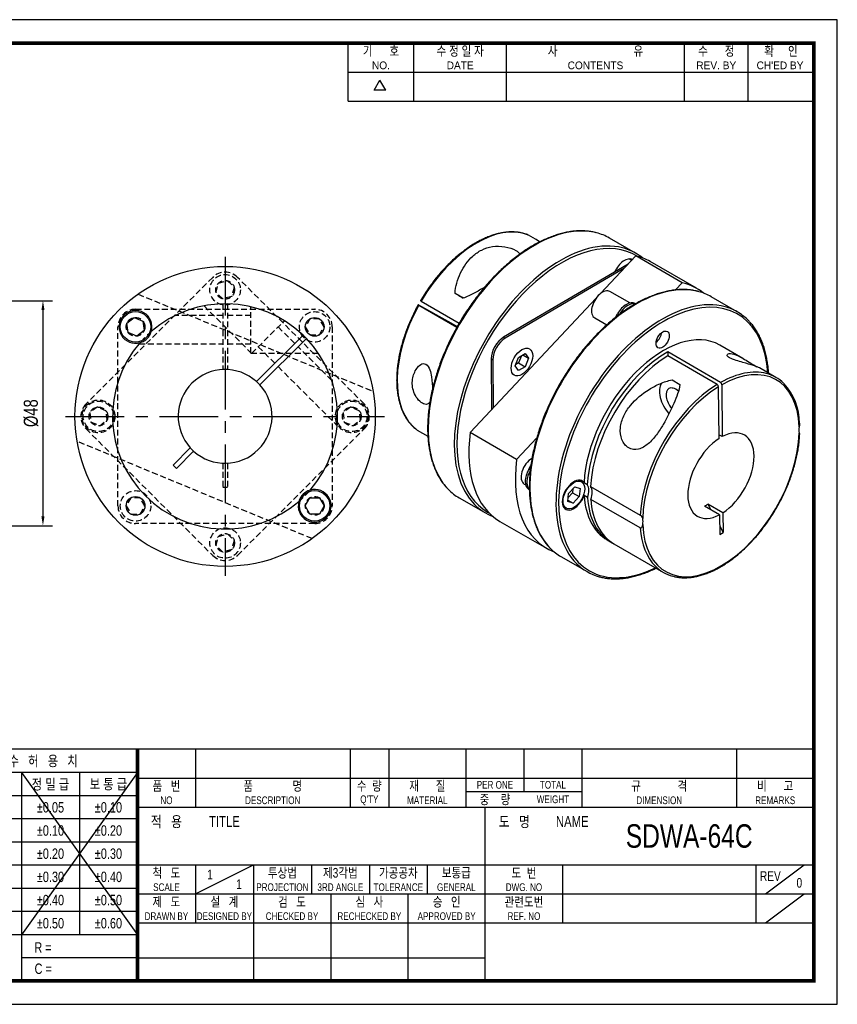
# Model space of a CAD drawing. Header units: millimetres. Extents: x 0 to 297, y 0 to 210.
# Tile 2 of 2: x 123 to 297, y 0 to 210. Entities that reach past the tile are written whole.
import ezdxf
from ezdxf.enums import TextEntityAlignment as Align

# ---------------------------------------------------------------- set-up
doc = ezdxf.new("R2010")
doc.units = ezdxf.units.MM
doc.header["$LTSCALE"] = 10
for name, pattern in [('CENTER', [2, 1.25, -0.25, 0.25, -0.25]), ('CENTER2', [1.125, 0.75, -0.125, 0.125, -0.125]), ('DASHED', [0.75, 0.5, -0.25]), ('HIDDEN', [0.375, 0.25, -0.125]), ('HIDDEN2', [0.1875, 0.125, -0.0625]), ('PHANTOM2', [1.25, 0.625, -0.125, 0.125, -0.125, 0.125, -0.125])]:
    doc.linetypes.add(name, pattern=pattern)
doc.layers.get('0').update_dxf_attribs({"linetype": 'CONTINUOUS'})
doc.layers.get('Defpoints').update_dxf_attribs({"linetype": 'CONTINUOUS'})
for name, color, linetype in [('BM', 2, 'CONTINUOUS'), ('C', 1, 'CENTER2'), ('CT', 1, 'CENTER'), ('D', 7, 'CONTINUOUS'), ('DIM', 7, 'CONTINUOUS'), ('H', 3, 'HIDDEN'), ('HD', 4, 'DASHED'), ('P', 4, 'PHANTOM2')]:
    doc.layers.add(name, color=color, linetype=linetype)
doc.styles.get("Standard").update_dxf_attribs({"font": 'Gulim.ttf', "width": 0.8, "height": 3})
doc.dimstyles.new('LIM', dxfattribs={"dimtxt": 2, "dimasz": 2, "dimexe": 2, "dimexo": 1, "dimgap": 1, "dimtad": 1, "dimdec": 3, "dimzin": 9, "dimdsep": 46, "dimtxsty": 'Standard', "dimcen": 3, "dimclrd": 1, "dimclre": 1, "dimadec": 0, "dimazin": 0, "dimtfac": 1, "dimtdec": 3, "dimtmove": 0, "dimatfit": 3, "dimfxl": 0, "dimtolj": 1, "dimtzin": 0, "dimarcsym": 0})

# ---------------------------------------------------------------- blocks, each defined once
blk = doc.blocks.new('*D27')
at = {"layer": 'Defpoints', "color": 0}
for p in [(101.78, 150.07), (101.78, 102.08), (127.67, 102.08)]:
    blk.add_point(p, dxfattribs=at)
at = {"layer": 'DIM', "color": 1, "lineweight": -2}
for p, q in [((102.78, 150.07), (129.67, 150.07)), ((127.67, 148.07), (127.67, 104.08)), ((102.78, 102.08), (129.67, 102.08))]:
    blk.add_line(p, q, dxfattribs=at)
at = {"layer": 'DIM', "color": 1}
for points in [[(127.34, 148.07), (128, 148.07), (127.67, 150.07)], [(127.34, 104.08), (128, 104.08), (127.67, 102.08)]]:
    blk.add_solid(points, dxfattribs=at)
at = {"layer": 'DIM', "color": 0, "insert": (125.13, 126.08), "char_height": 3, "attachment_point": 5, "rotation": 90}
blk.add_mtext('\\A1;%%c48', dxfattribs=at)

msp = doc.modelspace()

# ---------------------------------------------------------------- linework, layer by layer
for p, q in [((192.71392, 192.64074), (192.71392, 205)), ((206.72109, 192.64074), (206.72109, 205)), ((226.49591, 192.64074), (226.49591, 205)), ((264.39765, 192.64074), (264.39765, 205)), ((277.99284, 192.64074), (277.99284, 205)), ((192.71392, 198.82037), (291.58802, 198.82037)), ((198.25647, 194.97648), (199.49239, 197.11716)), ((200.72832, 194.97648), (199.49239, 197.11716)), ((200.72832, 194.97648), (198.25647, 194.97648)), ((192.71392, 192.64074), (291.58802, 192.64074)), ((147.8086, 54.43705), (95.07575, 54.43705)), ((292, 54.43705), (147.8086, 54.43705)), ((147.8086, 54.43705), (147.8086, 5)), ((160.16787, 54.43705), (160.16787, 42.07779)), ((193.1259, 54.43705), (193.1259, 42.07779)), ((201.36541, 54.43705), (201.36541, 42.07779)), ((217.84443, 54.43705), (217.84443, 42.07779)), ((230.20369, 54.43705), (230.20369, 45.37359)), ((242.56295, 54.43705), (242.56295, 42.07779)), ((275.52098, 54.43705), (275.52098, 42.07779)), ((147.8086, 49.42948), (95.07575, 49.42948)), ((147.8086, 49.42948), (123.09008, 14.82355)), ((123.09008, 49.42948), (147.8086, 14.82355)), ((123.09008, 49.42948), (123.09008, 5)), ((135.44934, 49.42948), (135.44934, 14.82355)), ((147.8086, 48.25742), (292, 48.25742)), ((147.8086, 44.48577), (95.07575, 44.48577)), ((217.84443, 45.37359), (242.56295, 45.37359)), ((147.8086, 42.07779), (292, 42.07779)), ((221.96418, 5), (221.96418, 42.07779)), ((147.8086, 39.54207), (95.07575, 39.54207)), ((147.8086, 34.59837), (95.07575, 34.59837)), ((147.8086, 29.65466), (95.07575, 29.65466)), ((147.8086, 29.71852), (292, 29.71852)), ((160.16787, 23.53889), (172.52713, 29.71852)), ((160.16787, 29.71852), (160.16787, 17.35926)), ((172.52713, 29.71852), (172.52713, 5)), ((184.88639, 29.71852), (184.88639, 23.53889)), ((197.24565, 29.71852), (197.24565, 23.53889)), ((209.60492, 29.71852), (209.60492, 23.53889)), ((238.4432, 29.71852), (238.4432, 17.35926)), ((279.64074, 29.71852), (279.64074, 17.35926)), ((281.70061, 23.53889), (289.94012, 29.71852)), ((147.8086, 24.71096), (95.07575, 24.71096)), ((147.8086, 23.53889), (221.96418, 23.53889)), ((189.00615, 23.53889), (189.00615, 5)), ((205.48516, 23.53889), (205.48516, 5)), ((221.96418, 23.53889), (292, 23.53889)), ((281.70061, 17.35926), (289.94012, 23.53889)), ((147.8086, 19.76725), (95.07575, 19.76725)), ((147.8086, 17.35926), (292, 17.35926)), ((147.8086, 14.82355), (95.07575, 14.82355)), ((147.8086, 9.87984), (123.09008, 9.87984)), ((147.8086, 9.87984), (221.96418, 9.87984))]:
    msp.add_line(p, q)
msp.add_lwpolyline([(297, 210), (0, 210), (0, 0), (297, 0)], close=True)
msp.add_lwpolyline([(292, 205, 0.8, 0.8, 0), (5, 205, 0.8, 0.8, 0), (5, 5, 0.8, 0.8, 0), (292, 5, 0.8, 0.8, 0)], format="xyseb", close=True)
at = {"const_width": 0.82395}
msp.add_lwpolyline([(147.8086, 5), (147.8086, 54.43705)], dxfattribs=at)
at = {"layer": 'BM', "linetype": 'Continuous'}
for p, q in [((231.13259, 164.07502), (230.88427, 164.17031)), ((233.63993, 162.6389), (231.16486, 164.06789)), ((232.87822, 163.11291), (233.6709, 162.65526)), ((253.97564, 160.22335), (248.41306, 163.4349)), ((254.03634, 159.61682), (246.51001, 151.58252)), ((263.93584, 153.90135), (254.03634, 159.61682)), ((252.38751, 157.85671), (225.85548, 142.27107)), ((253.15454, 158.6755), (252.61564, 158.98663)), ((266.9864, 152.71158), (257.08691, 158.42706)), ((251.52969, 156.94099), (226.20904, 142.06695)), ((262.49256, 152.36065), (263.93584, 153.90135)), ((217.22023, 150.60889), (215.55871, 151.56817)), ((252.74682, 149.58736), (248.53803, 152.0173)), ((207.72604, 149.16007), (214.58876, 145.33499)), ((207.8071, 149.10924), (215.92089, 144.42474)), ((208.30272, 149.97775), (216.41477, 145.29425)), ((245.5655, 150.57427), (218.74366, 121.94217)), ((254.03481, 149.42092), (253.9158, 149.48963)), ((253.9158, 149.48963), (254.03692, 149.42212)), ((275.66024, 147.70374), (270.09767, 150.91529)), ((249.69416, 146.46013), (250.16594, 147.28686)), ((250.5195, 147.08274), (250.16594, 147.28686)), ((145.55835, 145.25112), (147.14505, 146.46864)), ((145.8194, 143.26823), (145.55835, 145.25112)), ((147.14505, 146.46864), (148.99281, 145.70327)), ((148.99281, 145.70327), (149.25387, 143.72038)), ((214.58876, 145.33499), (215.98066, 144.53137)), ((245.28803, 146.38814), (247.85353, 144.90694)), ((147.66716, 142.50286), (145.8194, 143.26823)), ((149.25387, 143.72038), (147.66716, 142.50286)), ((173.20666, 132.80965), (182.82841, 142.4314)), ((183.53552, 141.72429), (173.91377, 132.10254)), ((183.11132, 142.7143), (182.82841, 142.4314)), ((183.53552, 141.72429), (183.81842, 142.00719)), ((225.85548, 142.27107), (226.20904, 142.06695)), ((229.0523, 137.96859), (230.46646, 138.79931)), ((230.46646, 138.79931), (231.18423, 137.80668)), ((272.12224, 132.62773), (260.85567, 139.13249)), ((260.85567, 139.13249), (260.86195, 138.30527)), ((276.87869, 137.76266), (271.94309, 140.61223)), ((223.22707, 137.66509), (223.30943, 126.8161)), ((223.22707, 137.66509), (223.58063, 137.46097)), ((223.58063, 137.46097), (223.6586, 127.18884)), ((228.35591, 136.14524), (229.0523, 137.96859)), ((229.07362, 136.79982), (228.47063, 136.44561)), ((229.65529, 138.32281), (229.07362, 136.79982)), ((229.07362, 136.79982), (230.48783, 135.98333)), ((229.97003, 138.50769), (231.18423, 137.80668)), ((231.18423, 137.80668), (230.48783, 135.98333)), ((271.41516, 132.21238), (260.8557, 138.30888)), ((229.07367, 135.15261), (228.35591, 136.14524)), ((230.48783, 135.98333), (229.07367, 135.15261)), ((283.91676, 133.69923), (280.38472, 135.73845)), ((261.76375, 133.15395), (263.42527, 132.19467)), ((271.78444, 120.6625), (271.70047, 131.72384)), ((272.40755, 132.1392), (272.49152, 121.07786)), ((207.43487, 122.48388), (209.71679, 121.16641)), ((228.64315, 116.2267), (218.74366, 121.94217)), ((228.64315, 116.2267), (232.94471, 120.81858)), ((272.49152, 121.07786), (271.77816, 121.48972)), ((159.08221, 118.6852), (155.41409, 115.01708)), ((159.78932, 117.97809), (156.1212, 114.30997)), ((155.41409, 115.01708), (156.1212, 114.30997)), ((231.24139, 114.12382), (231.68414, 114.89968)), ((231.56465, 113.93719), (231.24139, 114.12382)), ((242.47693, 111.42754), (241.82741, 111.80254)), ((230.27025, 110.96952), (230.57227, 110.79515)), ((231.25768, 109.82208), (231.365, 109.76012)), ((239.72249, 108.94364), (241.02428, 110.33329)), ((240.65091, 109.93471), (240.56716, 109.09878)), ((241.02428, 110.33329), (242.15372, 110.00261)), ((242.15372, 110.00261), (241.98137, 108.28228)), ((243.00525, 111.26483), (243.71235, 110.85659)), ((244.41946, 110.44834), (254.97892, 104.35183)), ((183.58987, 106.30199), (184.58987, 108.03404)), ((184.58987, 108.03404), (186.58987, 108.03404)), ((186.58987, 108.03404), (187.58987, 106.30199)), ((216.41306, 108.00928), (221.97564, 104.79772)), ((239.55014, 107.22331), (239.72249, 108.94364)), ((240.67958, 106.89263), (239.55014, 107.22331)), ((239.58058, 107.52714), (240.67958, 106.89263)), ((240.56716, 109.09878), (239.63874, 108.1077)), ((240.56716, 109.09878), (241.98137, 108.28228)), ((241.98137, 108.28228), (240.67958, 106.89263)), ((243.73332, 108.09498), (243.02621, 108.50323)), ((254.99988, 101.59022), (244.44042, 107.68673)), ((184.58987, 104.56993), (183.58987, 106.30199)), ((187.58987, 106.30199), (186.58987, 104.56993)), ((238.57741, 106.17338), (239.22693, 105.79838)), ((271.90769, 104.42478), (268.72103, 106.2646)), ((272.61477, 104.84014), (269.42811, 106.67996)), ((269.42811, 106.67996), (270.0595, 105.49183)), ((186.58987, 104.56993), (184.58987, 104.56993)), ((225.08691, 103.00143), (234.9864, 97.28596)), ((271.90769, 104.42478), (271.9397, 100.20784)), ((272.61477, 104.84014), (272.64678, 100.6232)), ((271.92626, 101.97905), (272.64678, 100.6232)), ((247.94309, 99.04301), (248.65019, 98.63477)), ((271.9397, 100.20784), (272.64678, 100.6232)), ((249.3573, 98.22652), (259.91676, 92.13001)), ((238.09767, 95.48966), (243.66024, 92.27811))]:
    msp.add_line(p, q, dxfattribs=at)
at = {"layer": 'BM', "linetype": 'HIDDEN2'}
msp.add_line((181.34814, 140.95113), (177.81261, 144.48666), dxfattribs=at)
at = {"layer": 'BM', "linetype": 'Continuous'}
for centre, radius in [((166.49799, 125.39387), 32), ((147.40611, 144.48575), 3.25), ((185.58987, 144.48575), 2), ((185.58987, 106.30199), 3.25), ((147.40611, 106.30199), 2)]:
    msp.add_circle(centre, radius, dxfattribs=at)
for centre, radius, start, end in [((166.49799, 125.39387), 24, 46.1937484, 130.9414808), ((147.40611, 144.48575), 3.5, 344.0332016, 285.9667984), ((147.40611, 144.48575), 3.5, 327.8180877, 344.0332016), ((166.49799, 125.39387), 24, 139.0585192, 310.9414808), ((147.40611, 144.48575), 3.5, 285.9667984, 302.1819123), ((147.40611, 144.48575), 3.5, 302.1819123, 327.8180877), ((166.49799, 125.39387), 24, 43.8062516, 46.1937484), ((166.49799, 125.39387), 24, 319.0585192, 43.8062516), ((166.49799, 125.39387), 10, 47.865984, 222.134016), ((166.49799, 125.39387), 10, 42.134016, 47.865984), ((271.77864, 132.09948), 0.63017, 3.61358, 56.9577904), ((276.1949, 123.79008), 12.76295, 0.6234957, 42.5374429), ((166.49799, 125.39387), 10, 227.865984, 42.134016), ((271.07156, 131.68413), 0.63017, 3.613583, 56.9577875), ((166.49799, 125.39387), 10, 222.134016, 227.865984), ((185.58987, 106.30199), 3.5, 164.0332016, 105.9667984), ((185.58987, 106.30199), 3.5, 122.1819123, 147.8180877), ((185.58987, 106.30199), 3.5, 105.9667984, 122.1819123), ((185.58987, 106.30199), 3.5, 147.8180877, 164.0332016), ((254.33949, 103.33118), 1.20441, 12.1852324, 57.9332174)]:
    msp.add_arc(centre, radius, start, end, dxfattribs=at)
at = {"layer": 'BM', "linetype": 'HIDDEN2'}
msp.add_arc((147.40611, 144.48575), 3.5, 297.52838, 302.1819123, dxfattribs=at)
at = {"layer": 'BM', "linetype": 'Continuous'}
for centre, major_axis, ratio, start_param, end_param in [((232.41306, 135.72209), (-16, -27.71281), 0.577350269, 3.30103496, 6.123223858), ((220.15655, 142.79839), (12, 20.78461), 0.577350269, 0.07956117, 1.558688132), ((232.41306, 135.72209), (-16, -27.71281), 0.577350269, 3.141592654, 3.30103496), ((237.97564, 132.51054), (16, 27.71281), 0.577350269, 0.159457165, 2.981677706), ((238.25848, 132.34724), (-15.8, -27.3664), 0.577350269, 3.12324265, 6.283185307), ((237.97564, 132.51054), (16, 27.71281), 0.577350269, 0, 0.159457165), ((237.97564, 132.51054), (16, 27.71281), 0.577350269, 6.185804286, 6.283185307), ((241.08691, 130.71425), (-16, -27.71281), 0.577350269, 3.141592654, 3.317695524), ((251.64016, 155.79705), (-1.75, -3.03109), 0.577350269, 3.176194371, 4.903552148), ((254.09767, 123.20248), (-16, -27.71281), 0.577350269, 3.292253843, 6.131366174), ((250.9864, 124.99877), (-16, -27.71281), 0.577350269, 3.044211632, 3.317695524), ((218.84059, 149.72235), (-4.34267, 2.47815), 0.007125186, -1.201565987, -0.701007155), ((218.84059, 149.72235), (2.6056, -1.48689), 0.007125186, 2.227261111, 4.04449323), ((259.66024, 119.99092), (16, 27.71281), 0.577350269, 0.151058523, 2.991159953), ((246.91303, 149.20272), (1.625, 2.81458), 0.577350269, 0, 3.141592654), ((254.09767, 123.20248), (-16, -27.71281), 0.577350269, 3.141592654, 3.292253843), ((220.15655, 142.79839), (-12, -20.78461), 0.577350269, 4.741950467, 6.22107743), ((259.94309, 119.82762), (-15.8, -27.3664), 0.577350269, 2.433330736, 6.283185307), ((252.05723, 146.23271), (-1.875, -3.2476), 0.577350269, 3.1503193, 4.721115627), ((252.41079, 146.02859), (-1.875, -3.2476), 0.577350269, 3.302088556, 4.721115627), ((259.66024, 119.99092), (16, 27.71281), 0.577350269, 0, 0.151058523), ((259.66024, 119.99092), (16, 27.71281), 0.577350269, 6.131473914, 6.283185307), ((215.86688, 144.51128), (2.6056, -1.48689), 0.007125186, 1.541055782, 4.742038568), ((259.94309, 119.82762), (-12, -20.78461), 0.577350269, 3.141592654, 5.435679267), ((258.17017, 142.70341), (1, 1.73205), 0.577350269, 4.074165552, 5.350612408), ((225.87862, 139.22269), (1.875, 3.2476), 0.577350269, 0.79412481, 2.364921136), ((226.23218, 139.01856), (1.875, 3.2476), 0.577350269, 0.79412481, 2.364921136), ((260.65019, 119.41938), (12, 20.78461), 0.577350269, 0.773289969, 2.294086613), ((261.3573, 119.01113), (12, 20.78461), 0.577350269, 0.81495965, 2.294086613), ((272.19961, 112.75132), (-11.8, -20.4382), 0.577350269, 2.397829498, 3.914529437), ((271.91676, 112.91462), (-12, -20.78461), 0.577350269, 3.301079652, 3.914882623), ((271.91676, 112.91462), (-12, -20.78461), 0.577350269, 2.994441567, 3.301079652), ((262.6245, 128.7236), (2.53251, -4.31119), 0.572290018, 3.420258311, 5.040157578), ((271.91676, 112.91462), (-12, -20.78461), 0.577350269, 3.956552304, 5.435679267), ((272.19961, 112.75132), (11.8, 20.4382), 0.577350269, 0.815312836, 2.332012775), ((262.6245, 128.7236), (-1.51951, 2.58672), 0.572290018, 0, 1.873792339), ((262.6245, 128.7236), (-1.51951, 2.58672), 0.572290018, 5.244689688, 6.283185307), ((241.08691, 130.71425), (16, 27.71281), 0.577350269, 2.197544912, 3.141592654), ((272.19961, 112.75132), (11.8, 20.4382), 0.577350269, 2.397829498, 5.473605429), ((272.19961, 112.75132), (-5, -8.66025), 0.577350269, 0.844145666, 3.885696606), ((291.29076, 123.96598), (-1.75, -3.03109), 0.577350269, 5.282795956, 5.730231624), ((272.19961, 112.75132), (5, 8.66025), 0.577350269, 0.844145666, 3.885696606), ((250.9864, 124.99877), (16, 27.71281), 0.577350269, 2.197544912, 3.238973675), ((231.89525, 113.7841), (-1.625, -2.81458), 0.577350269, 3.913702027, 6.283185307), ((233.13268, 113.06967), (1.875, 3.2476), 0.577350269, 1.579522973, 3.1503193), ((233.48624, 112.86555), (1.875, 3.2476), 0.577350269, 1.579522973, 2.982567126), ((240.85193, 108.61296), (-1.75, -3.03109), 0.577350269, 2.871646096, 8.141381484), ((232.41306, 135.72209), (-16, -27.71281), 0.577350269, 6.123223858, 6.283185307), ((241.55904, 108.20471), (1.75, 3.03109), 0.577350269, 4.99978883, 6.01323875), ((242.26615, 107.79646), (1.75, 3.03109), 0.577350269, 4.99978883, 6.01323875), ((259.94309, 119.82762), (12, 20.78461), 0.577350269, 2.43575566, 3.141592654), ((260.65019, 119.41938), (12, 20.78461), 0.577350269, 2.43575566, 3.1710597), ((261.3573, 119.01113), (12, 20.78461), 0.577350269, 2.43575566, 3.141592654), ((237.97564, 132.51054), (16, 27.71281), 0.577350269, 2.981677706, 3.238973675), ((262.87768, 118.13334), (-5.89585, 11.84298), 0.618954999, 3.134451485, 3.234493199), ((238.25848, 132.34724), (-15.8, -27.3664), 0.577350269, 0, 0.018350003), ((253.10845, 101.53666), (1.75, 3.03109), 0.577350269, 5.282795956, 5.730231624), ((271.91676, 112.91462), (12, 20.78461), 0.577350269, 2.43575566, 2.987174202), ((254.09767, 123.20248), (-16, -27.71281), 0.577350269, 6.131366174, 6.283185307), ((259.66024, 119.99092), (16, 27.71281), 0.577350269, 2.991159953, 3.29204286), ((259.94309, 119.82762), (-15.8, -27.3664), 0.577350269, 0, 0.708261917), ((271.91676, 112.91462), (12, 20.78461), 0.577350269, 2.987174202, 3.297604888)]:
    msp.add_ellipse(centre, major_axis=major_axis, ratio=ratio, start_param=start_param, end_param=end_param, dxfattribs=at)
for centre, major_axis in [((259.77648, 141.776), (-1, -1.73205)), ((229.77007, 136.97596), (1.625, 2.81458)), ((240.85193, 108.61296), (-1.625, -2.81458))]:
    msp.add_ellipse(centre, major_axis=major_axis, ratio=0.577350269, dxfattribs=at)
for points, knots in [([(230.88427, 164.17031), (230.77723, 164.21304), (230.44903, 164.34293), (229.79452, 164.51515), (228.97461, 164.66585), (228.11631, 164.7427), (227.23393, 164.74732), (226.32718, 164.67899), (225.39991, 164.53791), (224.45509, 164.32444), (223.49604, 164.03926), (222.52607, 163.68335), (221.54853, 163.258), (220.56675, 162.76471), (219.58402, 162.20526), (218.60363, 161.58162), (217.62878, 160.89597), (216.66266, 160.15065), (215.70838, 159.34821), (214.76904, 158.49134), (213.84765, 157.58291), (212.94717, 156.62591), (212.07058, 155.62361), (211.22047, 154.57897), (210.40045, 153.49671), (209.60998, 152.37558), (208.87662, 151.25719), (208.38373, 150.45152), (208.16711, 150.08047), (208.15721, 150.06351)], [0, 0, 0, 0, 0.01501038, 0.05391198, 0.092878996, 0.131934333, 0.171088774, 0.210341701, 0.249683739, 0.289100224, 0.328574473, 0.368090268, 0.407633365, 0.447192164, 0.486757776, 0.526322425, 0.565881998, 0.605434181, 0.644977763, 0.684512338, 0.724038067, 0.763555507, 0.803065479, 0.842568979, 0.882067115, 0.921561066, 0.961052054, 0.998464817, 1, 1, 1, 1]), ([(245.60057, 164.57057), (245.51968, 164.59391), (245.16406, 164.69591), (244.43002, 164.82702), (243.46303, 164.94165), (242.45649, 164.98072), (241.42802, 164.94789), (240.37609, 164.8421), (239.30448, 164.6638), (238.21564, 164.41333), (237.11246, 164.09133), (235.99777, 163.69862), (234.87442, 163.23625), (233.74525, 162.70543), (232.61311, 162.10758), (231.48082, 161.44425), (230.3512, 160.71719), (229.22701, 159.92825), (228.111, 159.07945), (227.0059, 158.17293), (225.91439, 157.21099), (224.83913, 156.19601), (223.78273, 155.13055), (222.74775, 154.01723), (221.73672, 152.85883), (220.7521, 151.65821), (219.79629, 150.41833), (218.87162, 149.14226), (217.98036, 147.83314), (217.12468, 146.4942), (216.30668, 145.12872), (215.52837, 143.74007), (214.79167, 142.33166), (214.09839, 140.90695), (213.45024, 139.46945), (212.84884, 138.02268), (212.29566, 136.57017), (211.7921, 135.1155), (211.33941, 133.66222), (210.93874, 132.21389), (210.59111, 130.77405), (210.29741, 129.34622), (210.05843, 127.93389), (209.8748, 126.54051), (209.74705, 125.1695), (209.67557, 123.82422), (209.66063, 122.50797), (209.70234, 121.22401), (209.80072, 119.97552), (209.95562, 118.76564), (210.16676, 117.59744), (210.4337, 116.4739), (210.75585, 115.39792), (211.13242, 114.37237), (211.56256, 113.3997), (212.04482, 112.48351), (212.57903, 111.62248), (213.15938, 110.83278), (213.65539, 110.23834), (213.93738, 109.96295), (214.01756, 109.88496)], [0, 0, 0, 0, 0.004236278, 0.021746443, 0.039282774, 0.056848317, 0.074443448, 0.092066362, 0.109713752, 0.127381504, 0.145065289, 0.162760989, 0.180464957, 0.19817414, 0.215886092, 0.233598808, 0.251310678, 0.269020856, 0.286728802, 0.304434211, 0.322136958, 0.33983705, 0.357534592, 0.375229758, 0.392922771, 0.410613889, 0.428303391, 0.445991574, 0.463678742, 0.481365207, 0.499051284, 0.516737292, 0.534423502, 0.552110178, 0.56979764, 0.587486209, 0.605176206, 0.622867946, 0.640561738, 0.658257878, 0.675956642, 0.693658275, 0.711362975, 0.729070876, 0.746782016, 0.764496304, 0.782213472, 0.799933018, 0.817654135, 0.835375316, 0.853094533, 0.870809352, 0.888516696, 0.906212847, 0.923893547, 0.941554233, 0.959190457, 0.976798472, 0.99437595, 1, 1, 1, 1]), ([(215.55871, 151.56817), (215.51162, 152.32867), (215.68244, 153.09624), (216.10304, 154.58657), (216.37638, 155.29949), (217.34453, 157.33988), (218.20118, 158.59268), (219.864, 160.0901), (220.49256, 160.53171), (221.88677, 161.22204), (222.66862, 161.47678), (224.3411, 161.72612), (225.24354, 161.7204), (227.00295, 161.42526), (227.83027, 161.14059), (228.85526, 160.55257), (229.16991, 160.2945), (229.38655, 160.02399)], [0, 0, 0, 0, 0.0625, 0.0625, 0.125, 0.125, 0.25, 0.25, 0.3125, 0.3125, 0.375, 0.375, 0.4375, 0.4375, 0.5, 0.5, 0.5393909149, 0.5393909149, 0.5393909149, 0.5393909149]), ([(232.87822, 163.11291), (232.84335, 163.13305), (232.79818, 163.14924), (232.74281, 163.16327), (232.73438, 163.16526), (232.72592, 163.16714)], [0, 0, 0, 0, 0.125, 0.125, 0.1473066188, 0.1473066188, 0.1473066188, 0.1473066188]), ([(221.76894, 152.87955), (221.05546, 152.47741), (220.33882, 152.07964), (218.83244, 151.28539), (218.04282, 150.8644), (217.22023, 150.60889)], [0.8794046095, 0.8794046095, 0.8794046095, 0.8794046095, 0.9375, 0.9375, 1, 1, 1, 1]), ([(267.45148, 152.01155), (267.42786, 152.01897), (267.12268, 152.11468), (266.44759, 152.25028), (265.49252, 152.39128), (264.49489, 152.45542), (263.47504, 152.4481), (262.43068, 152.3677), (261.36572, 152.21474), (260.28256, 151.98943), (259.18409, 151.69234), (258.07309, 151.32423), (256.95244, 150.88608), (255.82499, 150.37903), (254.69356, 149.80444), (253.561, 149.16381), (252.43013, 148.45881), (251.30373, 147.69127), (250.18455, 146.86316), (249.07533, 145.97656), (247.97877, 145.03372), (246.89753, 144.037), (245.83424, 142.98889), (244.79149, 141.89199), (243.7718, 140.74901), (242.7777, 139.56286), (241.81145, 138.33619), (240.87603, 137.07305), (239.97135, 135.77276), (239.10856, 134.45265), (238.37496, 133.2566), (237.98272, 132.57826), (237.81298, 132.2837)], [0, 0, 0, 0, 0.002468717, 0.037037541, 0.071654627, 0.106327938, 0.141059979, 0.17584855, 0.210687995, 0.245570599, 0.280487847, 0.315431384, 0.350393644, 0.385368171, 0.420349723, 0.455334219, 0.490317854, 0.525298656, 0.560275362, 0.595247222, 0.630213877, 0.665175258, 0.700131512, 0.73508294, 0.770029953, 0.804973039, 0.839912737, 0.874849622, 0.90978429, 0.944717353, 0.979649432, 1, 1, 1, 1]), ([(207.66259, 149.19432), (207.5727, 149.03224), (207.28772, 148.51702), (206.77637, 147.52524), (206.19221, 146.29688), (205.64848, 145.0451), (205.15381, 143.78907), (204.70803, 142.52884), (204.31311, 141.26959), (203.97027, 140.01512), (203.68071, 138.76959), (203.44545, 137.53701), (203.26534, 136.3214), (203.14107, 135.12669), (203.07316, 133.95679), (203.06196, 132.8155), (203.10766, 131.70659), (203.21028, 130.63374), (203.36963, 129.60057), (203.58533, 128.61063), (203.85679, 127.66735), (204.18319, 126.77406), (204.5634, 125.93404), (204.99617, 125.15009), (205.4795, 124.426), (206.01276, 123.76075), (206.58919, 123.16991), (207.05343, 122.75727), (207.30399, 122.58333), (207.35124, 122.55064)], [0, 0, 0, 0, 0.014360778, 0.053501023, 0.092646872, 0.131795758, 0.170948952, 0.210107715, 0.249273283, 0.288446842, 0.327629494, 0.366822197, 0.40602568, 0.445240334, 0.484466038, 0.523701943, 0.562946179, 0.60219549, 0.641442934, 0.680680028, 0.71989577, 0.759076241, 0.798205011, 0.837264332, 0.876237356, 0.915111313, 0.953881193, 0.992552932, 1, 1, 1, 1]), ([(207.72604, 149.16007), (207.67343, 149.18939), (207.65109, 149.20124), (207.68126, 149.18232), (207.73239, 149.15237), (207.8071, 149.10924)], [0, 0, 0, 0, 0.5, 0.5, 1, 1, 1, 1]), ([(208.30272, 149.97775), (208.22795, 150.02092), (208.17672, 150.05093), (208.15854, 150.06233), (208.15705, 150.06337), (208.15725, 150.06344)], [0, 0, 0, 0, 0.5, 0.5, 0.6089979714, 0.6089979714, 0.6089979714, 0.6089979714]), ([(282.35426, 134.60903), (282.33761, 134.88686), (282.28538, 135.57906), (282.16006, 136.66031), (281.9624, 137.83881), (281.70882, 138.97335), (281.39987, 140.06102), (281.0363, 141.09894), (280.61892, 142.08455), (280.14915, 143.01457), (279.62702, 143.88899), (279.05862, 144.69632), (278.48546, 145.39865), (278.12428, 145.76201), (277.94405, 145.94169)], [0.5973466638, 0.5973466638, 0.5973466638, 0.5973466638, 0.6207518, 0.6562119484, 0.6916691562, 0.7271188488, 0.7625551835, 0.7979710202, 0.8333580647, 0.8687072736, 0.904009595, 0.9392570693, 0.9744442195, 1, 1, 1, 1]), ([(274.03436, 137.87564), (273.65754, 138.0932), (273.53357, 138.28967), (273.51183, 138.56728), (273.60054, 138.66284), (273.984, 138.84321), (274.40575, 138.82841), (275.47618, 138.5087), (276.13554, 138.19494), (277.33209, 137.49908), (277.76961, 137.22809), (278.66488, 136.67231), (279.11267, 136.39607), (279.62871, 136.09808), (279.75753, 136.0263), (279.87057, 135.96533)], [0, 0, 0, 0, 0.0625, 0.0625, 0.125, 0.125, 0.25, 0.25, 0.375, 0.375, 0.4375, 0.4375, 0.5, 0.5, 0.5239063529, 0.5239063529, 0.5239063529, 0.5239063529]), ([(210.2126, 128.54992), (210.21186, 128.54863), (210.21113, 128.54734), (210.05045, 128.26603), (209.83567, 128.05969), (209.26966, 127.90989), (208.92125, 127.97316), (208.1752, 128.40322), (207.79756, 128.75969), (207.16753, 129.60095), (206.91909, 130.07634), (206.40015, 131.49198), (206.33579, 132.44555), (206.58788, 134.17064), (206.89729, 134.96592), (207.60078, 135.94649), (207.8784, 136.24257), (208.53779, 136.64324), (208.94018, 136.74567), (209.317, 136.52811)], [0.3747126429, 0.3747126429, 0.3747126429, 0.3747126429, 0.375, 0.375, 0.4375, 0.4375, 0.5, 0.5, 0.5625, 0.5625, 0.625, 0.625, 0.75, 0.75, 0.875, 0.875, 0.9375, 0.9375, 1, 1, 1, 1]), ([(209.317, 136.52811), (209.69381, 136.31056), (209.95394, 135.82231), (210.30288, 134.84353), (210.41264, 134.32265), (210.64357, 132.87903), (210.70291, 131.95011), (210.68723, 131.09061)], [0, 0, 0, 0, 0.0625, 0.0625, 0.125, 0.125, 0.2400163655, 0.2400163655, 0.2400163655, 0.2400163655]), ([(280.38543, 135.73803), (280.2403, 135.82142), (279.77103, 136.02438), (278.53031, 136.44686), (277.74434, 136.67284), (276.41221, 137.03942), (275.9366, 137.16761), (274.94834, 137.47171), (274.41118, 137.65809), (274.03436, 137.87564)], [0.6282002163, 0.6282002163, 0.6282002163, 0.6282002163, 0.75, 0.75, 0.875, 0.875, 0.9375, 0.9375, 1, 1, 1, 1]), ([(263.42527, 132.19467), (263.41451, 131.55813), (263.19084, 130.90383), (262.70997, 129.54264), (262.42738, 128.84955), (261.50203, 126.71746), (260.77112, 125.19518), (259.46104, 122.94187), (258.97944, 122.18531), (257.9223, 120.77268), (257.33483, 120.10137), (256.05256, 119.01583), (255.3481, 118.59729), (253.88848, 118.25001), (253.15347, 118.33685), (251.89813, 119.05368), (251.38232, 119.69009), (250.78222, 121.20791), (250.68769, 122.09333), (250.86099, 123.82762), (251.12081, 124.68334), (251.86473, 126.28015), (252.34452, 127.02054), (254.01968, 129.09451), (255.38218, 130.21761), (257.6395, 131.61161), (258.41925, 132.02039), (260.04051, 132.71538), (260.88354, 133.02191), (261.76375, 133.15395)], [0, 0, 0, 0, 0.0625, 0.0625, 0.125, 0.125, 0.25, 0.25, 0.3125, 0.3125, 0.375, 0.375, 0.4375, 0.4375, 0.5, 0.5, 0.5625, 0.5625, 0.625, 0.625, 0.6875, 0.6875, 0.75, 0.75, 0.875, 0.875, 0.9375, 0.9375, 1, 1, 1, 1]), ([(237.81298, 132.2837), (237.66166, 132.01617), (237.29003, 131.35701), (236.64551, 130.14456), (235.94658, 128.73302), (235.28612, 127.29572), (234.67369, 125.85153), (234.1087, 124.3999), (233.59312, 122.94547), (233.12809, 121.49152), (232.71483, 120.04168), (232.35436, 118.59948), (232.04763, 117.16844), (231.79544, 115.75207), (231.59845, 114.35382), (231.45724, 112.97713), (231.37221, 111.62536), (231.34366, 110.30184), (231.37175, 109.00983), (231.45652, 107.75252), (231.59786, 106.53308), (231.79552, 105.35459), (232.0491, 104.22005), (232.35804, 103.13238), (232.72161, 102.09446), (233.13899, 101.10885), (233.60876, 100.17883), (234.1309, 99.30441), (234.69929, 98.49709), (235.27199, 97.79528), (235.63272, 97.43236), (235.81241, 97.25321)], [0, 0, 0, 0, 0.018643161, 0.054032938, 0.089426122, 0.124820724, 0.160217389, 0.195616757, 0.231019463, 0.266426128, 0.301837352, 0.337253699, 0.372675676, 0.408103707, 0.443538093, 0.478978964, 0.514426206, 0.549879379, 0.585337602, 0.62079942, 0.656262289, 0.691722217, 0.727174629, 0.762613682, 0.798032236, 0.833421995, 0.868773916, 0.904078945, 0.939329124, 0.974518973, 1, 1, 1, 1]), ([(288.96097, 123.92926), (288.96493, 123.85848), (288.96127, 123.7872), (288.93802, 123.52724), (288.90192, 123.3501), (288.87286, 123.17968)], [0.3166867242, 0.3166867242, 0.3166867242, 0.3166867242, 0.5, 0.5, 1, 1, 1, 1]), ([(288.88245, 121.91724), (288.91371, 121.78279), (288.95248, 121.65783), (288.97669, 121.53918), (288.98051, 121.51612), (288.98073, 121.49701)], [0, 0, 0, 0, 0.5, 0.5, 0.6373880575, 0.6373880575, 0.6373880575, 0.6373880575]), ([(261.99551, 91.28824), (262.13468, 91.24901), (262.50159, 91.14695), (263.20926, 91.03518), (264.06218, 90.96546), (264.94998, 90.97025), (265.85881, 91.04741), (266.78857, 91.19743), (267.73528, 91.41975), (268.69586, 91.71367), (269.66693, 92.07818), (270.64517, 92.51196), (271.62725, 93.01347), (272.60986, 93.58092), (273.58975, 94.21229), (274.5637, 94.9054), (275.52853, 95.65787), (276.48114, 96.46715), (277.41844, 97.33051), (278.33742, 98.24507), (279.23511, 99.2078), (280.10862, 100.2155), (280.95513, 101.26486), (281.77188, 102.35242), (282.55625, 103.47461), (283.30567, 104.62775), (284.01771, 105.80805), (284.69004, 107.01166), (285.32046, 108.23465), (285.90691, 109.473), (286.44744, 110.72268), (286.94027, 111.97962), (287.38377, 113.23973), (287.77642, 114.49886), (288.11697, 115.75315), (288.40403, 116.99766), (288.63733, 118.2316), (288.81329, 119.4388), (288.93067, 120.55803), (288.96129, 121.18898), (288.9759, 121.50765)], [0, 0, 0, 0, 0.012664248, 0.039195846, 0.065788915, 0.092449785, 0.119177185, 0.145964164, 0.172800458, 0.199674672, 0.22657589, 0.253494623, 0.280423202, 0.307355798, 0.334287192, 0.36121489, 0.388137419, 0.415054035, 0.441964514, 0.468869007, 0.495767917, 0.522661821, 0.549551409, 0.576437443, 0.603320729, 0.630202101, 0.657082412, 0.683962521, 0.710843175, 0.737725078, 0.764609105, 0.791496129, 0.818387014, 0.845282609, 0.872183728, 0.899091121, 0.926005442, 0.952927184, 0.979856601, 1, 1, 1, 1]), ([(254.99988, 101.59022), (255.03476, 101.57009), (255.07402, 101.56655), (255.14889, 101.5837), (255.1843, 101.60361), (255.27996, 101.67985), (255.33009, 101.75103), (255.45265, 101.98033), (255.49729, 102.15254), (255.52635, 102.32296)], [0, 0, 0, 0, 0.125, 0.125, 0.25, 0.25, 0.5, 0.5, 1, 1, 1, 1]), ([(246.30256, 91.18306), (246.3276, 91.17519), (246.63393, 91.07907), (247.31029, 90.94309), (248.26541, 90.80213), (249.26303, 90.73798), (250.28288, 90.7453), (251.32724, 90.8257), (252.39219, 90.97866), (253.47535, 91.20397), (254.57383, 91.50106), (255.68482, 91.86917), (256.80547, 92.30732), (257.69468, 92.70722), (258.20933, 92.95913), (258.34736, 93.02815)], [0, 0, 0, 0, 0.0026165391, 0.0371802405, 0.0717921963, 0.1064603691, 0.1411872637, 0.1759706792, 0.2108049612, 0.2456823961, 0.2805944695, 0.3155328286, 0.3504899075, 0.3854592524, 0.3982675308, 0.3982675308, 0.3982675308, 0.3982675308])]:
    msp.add_open_spline(points, degree=3, knots=knots, dxfattribs=at)
at = {"layer": 'C'}
msp.add_line((147.8086, 49.42948), (147.8086, 49.39613), dxfattribs=at)
at = {"layer": 'CT'}
for p, q in [((166.49799, 159.39387), (166.49799, 91.39387)), ((132.49799, 125.39387), (200.49799, 125.39387))]:
    msp.add_line(p, q, dxfattribs=at)
at = {"layer": 'H'}
msp.add_line((147.8086, 49.31275), (147.8086, 49.27106), dxfattribs=at)
at = {"layer": 'HD', "linetype": 'HIDDEN2'}
for p, q in [((163.84634, 155.04552), (136.84634, 128.04552)), ((164.56614, 151.87623), (165.08378, 153.80808)), ((165.08378, 153.80808), (167.01563, 154.32572)), ((167.01563, 154.32572), (168.42984, 152.91151)), ((196.14964, 128.04552), (169.14964, 155.04552)), ((147.95642, 151.47471), (198.0508, 130.72493)), ((165.98035, 150.46202), (164.56614, 151.87623)), ((168.42984, 152.91151), (167.9122, 150.97965)), ((167.9122, 150.97965), (165.98035, 150.46202)), ((165.99799, 149.38866), (165.99799, 135.38136)), ((166.99799, 149.38866), (166.99799, 135.38136)), ((147.40611, 148.23575), (185.58987, 148.23575)), ((162.01914, 148.96642), (172.15575, 138.82981)), ((171.99799, 138.89515), (171.99799, 148.75516)), ((165.99799, 146.89515), (155.83522, 146.89515)), ((171.99799, 146.89515), (166.99799, 146.89515)), ((172.15575, 138.82981), (179.12783, 145.80188)), ((184.58987, 146.2178), (183.58987, 144.48575)), ((186.58987, 146.2178), (184.58987, 146.2178)), ((187.58987, 144.48575), (186.58987, 146.2178)), ((143.65611, 106.30199), (143.65611, 144.48575)), ((183.58987, 144.48575), (184.58987, 142.7537)), ((186.58987, 142.7537), (187.58987, 144.48575)), ((189.33987, 144.48575), (189.33987, 106.30199)), ((148.17953, 140.89515), (165.99799, 140.89515)), ((166.99799, 140.89515), (171.99799, 140.89515)), ((184.58987, 142.7537), (186.58987, 142.7537)), ((171.99799, 138.89515), (186.33333, 138.89515)), ((173.56997, 140.24402), (177.1055, 136.70849)), ((189.24141, 133.05785), (182.05525, 140.24402)), ((177.81261, 136.00138), (190.41216, 123.40183)), ((139.23694, 127.37676), (137.65023, 126.15924)), ((137.65023, 126.15924), (137.91128, 124.17635)), ((141.0847, 126.61139), (139.23694, 127.37676)), ((141.34575, 124.6285), (141.0847, 126.61139)), ((193.23694, 127.37676), (191.65023, 126.15924)), ((191.65023, 126.15924), (191.91128, 124.17635)), ((195.0847, 126.61139), (193.23694, 127.37676)), ((195.34575, 124.6285), (195.0847, 126.61139)), ((137.91128, 124.17635), (139.75904, 123.41098)), ((139.75904, 123.41098), (141.34575, 124.6285)), ((191.91128, 124.17635), (193.75904, 123.41098)), ((193.75904, 123.41098), (195.34575, 124.6285)), ((136.84634, 122.74222), (163.84634, 95.74222)), ((169.14964, 95.74222), (196.14964, 122.74222)), ((185.03956, 99.31303), (134.94518, 120.0628)), ((165.99799, 115.40638), (165.99799, 110.21887)), ((166.99799, 115.40638), (166.99799, 110.21887)), ((166.99799, 110.21887), (165.99799, 110.21887)), ((146.40611, 108.03404), (145.40611, 106.30199)), ((148.40611, 108.03404), (146.40611, 108.03404)), ((149.40611, 106.30199), (148.40611, 108.03404)), ((145.40611, 106.30199), (146.40611, 104.56993)), ((148.40611, 104.56993), (149.40611, 106.30199)), ((146.40611, 104.56993), (148.40611, 104.56993)), ((185.58987, 102.55199), (147.40611, 102.55199)), ((164.56614, 97.87623), (165.08378, 99.80808)), ((165.08378, 99.80808), (167.01563, 100.32572)), ((167.01563, 100.32572), (168.42984, 98.91151)), ((168.42984, 98.91151), (167.9122, 96.97965)), ((165.98035, 96.46202), (164.56614, 97.87623)), ((167.9122, 96.97965), (165.98035, 96.46202))]:
    msp.add_line(p, q, dxfattribs=at)
for centre, radius in [((166.49799, 152.39387), 3.25), ((166.49799, 152.39387), 2), ((185.58987, 144.48575), 3.25), ((147.40611, 144.48575), 2), ((139.49799, 125.39387), 3.5), ((139.49799, 125.39387), 3.25), ((193.49799, 125.39387), 3.5), ((193.49799, 125.39387), 3.25), ((139.49799, 125.39387), 2), ((193.49799, 125.39387), 2), ((147.40611, 106.30199), 3.25), ((185.58987, 106.30199), 2), ((166.49799, 98.39387), 3.25), ((166.49799, 98.39387), 2)]:
    msp.add_circle(centre, radius, dxfattribs=at)
for centre, radius, start, end in [((166.49799, 152.39387), 3.75, 45, 135), ((147.40611, 144.48575), 3.75, 90, 180), ((185.58987, 144.48575), 3.75, 360, 90), ((166.49799, 125.39387), 24, 130.9414808, 139.0585192), ((139.49799, 125.39387), 3.75, 135, 225), ((193.49799, 125.39387), 3.75, 315, 45), ((166.49799, 125.39387), 24, 310.9414808, 319.0585192), ((147.40611, 106.30199), 3.75, 180, 270), ((185.58987, 106.30199), 3.75, 270, 0), ((166.49799, 98.39387), 3.75, 225, 315)]:
    msp.add_arc(centre, radius, start, end, dxfattribs=at)
at = {"layer": 'P'}
msp.add_line((147.8086, 49.22104), (147.8086, 49.16267), dxfattribs=at)

# ---------------------------------------------------------------- texts
at = {"layer": 'D', "width": 0.8}
for s, height, p in [('기      호', 2.059877, (199.71751, 203.3521)), ('수 정 일 자', 2.059877, (216.6085, 203.3521)), ('사                           유', 2.0598771, (245.44678, 203.3521)), ('수      정', 2.059877, (271.19524, 203.3521)), ('확     인', 2.059877, (284.99642, 203.3521)), ('가   공   치   수   허   용   치', 2.2246672, (121.44218, 51.93326)), ('정 밀 급', 2.224667, (129.26971, 46.95763)), ('보 통 급', 2.224667, (141.62897, 46.95763)), ('품   번', 2.059877, (153.98824, 46.60952)), ('품              명', 2.0598771, (176.64688, 46.60952)), ('수  량', 2.059877, (197.24565, 46.60952)), ('재      질', 2.059877, (209.60492, 46.60952)), ('PER ONE', 1.647902, (224.02406, 46.8155)), ('TOTAL', 1.647902, (236.38332, 46.8155)), ('규             격', 2.0598771, (259.04197, 46.60952)), ('비      고', 2.059877, (283.76049, 46.60952)), ('NO', 1.647902, (153.98824, 43.5197)), ('DESCRIPTION', 1.6479017, (176.64688, 43.5197)), ("Q'TY", 1.647902, (197.24565, 43.5197)), ('MATERIAL', 1.647902, (209.60492, 43.5197)), ('중    량', 2.059877, (224.02406, 43.72569)), ('WEIGHT', 1.647902, (236.38332, 43.72569)), ('DIMENSION', 1.647902, (259.04197, 43.5197)), ('REMARKS', 1.647902, (283.76049, 43.5197)), ('%%p0.05', 2.224667, (129.26971, 42.01392)), ('%%p0.10', 2.224667, (141.62897, 42.01392)), ('적   용', 2.307062, (153.98824, 38.98797)), ('TITLE', 2.307062, (166.3475, 38.98797)), ('도   명', 2.307062, (228.14381, 38.98797)), ('NAME', 2.307062, (240.50307, 38.98797)), ('%%p0.10', 2.224667, (129.26971, 37.07022)), ('%%p0.20', 2.224667, (141.62897, 37.07022)), ('SDWA-64C', 5, (265.42755, 35.89816)), ('%%p0.20', 2.224667, (129.26971, 32.12651)), ('%%p0.30', 2.224667, (141.62897, 32.12651)), ('척   도', 2.059877, (153.98824, 28.07062)), ('투상법', 2.059877, (178.70676, 28.07062)), ('제3각법', 2.059877, (191.06602, 28.07062)), ('가공공차', 2.059877, (203.42529, 28.07062)), ('보통급', 2.059877, (215.78455, 28.07062)), ('도  번', 2.059877, (230.20369, 28.07062)), ('%%p0.30', 2.224667, (129.26971, 27.18281)), ('%%p0.40', 2.224667, (141.62897, 27.18281)), ('1', 2.05988, (163.25768, 27.65865)), ('REV', 2.059877, (282.73055, 27.34967)), ('SCALE', 1.647902, (153.98824, 24.98081)), ('1', 2.05988, (169.43731, 25.59877)), ('PROJECTION', 1.647902, (178.70676, 24.98081)), ('3RD ANGLE', 1.647902, (191.06602, 24.98081)), ('TOLERANCE', 1.647902, (203.42529, 24.98081)), ('GENERAL', 1.647902, (215.78455, 24.98081)), ('DWG. NO', 1.647902, (230.20369, 24.98081)), ('0', 2.05988, (288.91018, 25.90775)), ('%%p0.40', 2.224667, (129.26971, 22.2391)), ('%%p0.50', 2.224667, (141.62897, 22.2391)), ('제   도', 2.059877, (153.98824, 21.89099)), ('설   계', 2.059877, (166.3475, 21.89099)), ('검   도', 2.059877, (180.76664, 21.89099)), ('심   사', 2.059877, (197.24565, 21.89099)), ('승   인', 2.059877, (213.72467, 21.89099)), ('관련도번', 2.059877, (230.20369, 21.89099)), ('%%p0.50', 2.224667, (129.26971, 17.2954)), ('%%p0.60', 2.224667, (141.62897, 17.2954)), ('REF. NO', 1.647902, (230.20369, 18.80118))]:
    msp.add_text(s, height=height, dxfattribs=at).set_placement(p, align=Align.MIDDLE)
at = {"layer": 'D'}
for s, p in [('NO.', (199.71751, 200.26228)), ('DATE', (216.6085, 200.26228)), ('CONTENTS', (245.44678, 200.26228)), ('REV. BY', (271.19524, 200.26228)), ("CH'ED BY", (284.79043, 200.26228))]:
    msp.add_text(s, height=1.647902, dxfattribs=at).set_placement(p, align=Align.MIDDLE)
at = {"layer": 'D', "width": 0.8}
for s, height, p in [('DRAWN BY', 1.647902, (153.98824, 17.97719)), ('DESIGNED BY', 1.6479017, (166.3475, 17.97719)), ('CHECKED BY', 1.647902, (180.76664, 17.97719)), ('RECHECKED BY', 1.6479017, (197.24565, 17.97719)), ('APPROVED BY', 1.6479017, (213.72467, 17.97719))]:
    msp.add_text(s, height=height, dxfattribs=at).set_placement(p, align=Align.CENTER)
for s, p in [('R = ', (125.83895, 10.9999)), ('C = ', (125.87797, 6.47764))]:
    msp.add_text(s, height=2.224667, dxfattribs=at).set_placement(p)

# ---------------------------------------------------------------- dimensions: what is measured, and where the dimension line sits
at = {"layer": 'DIM'}
dim = msp.add_linear_dim(base=(127.67086, 102.081), p1=(101.78343, 150.07051), p2=(101.78343, 102.081), angle=90, text='%%c48', dimstyle='LIM', dxfattribs=at)
dim.commit()
dim.dimension.update_dxf_attribs({"geometry": '*D27', "text_midpoint": (125.13092, 126.07576)})

doc.saveas('drawing.dxf')
